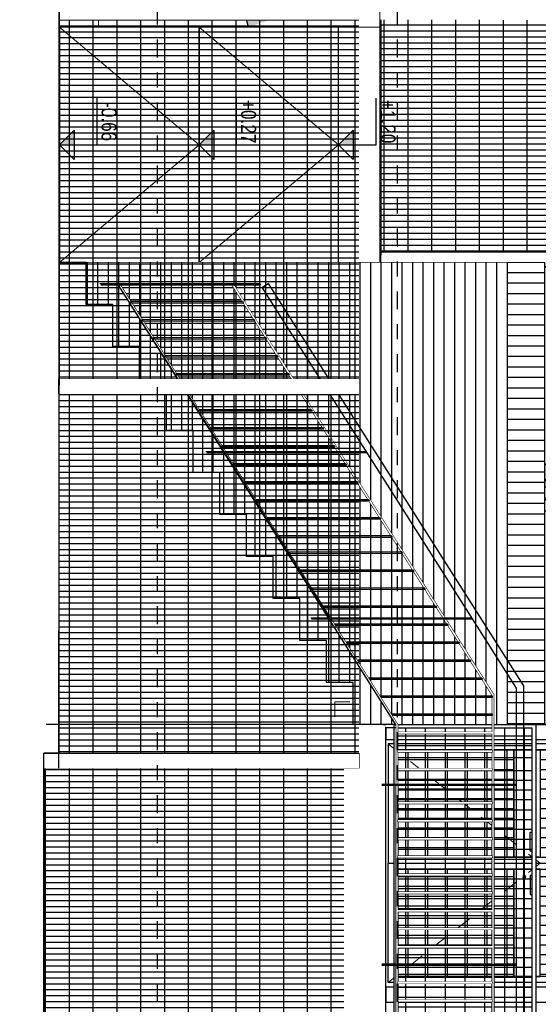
# Model space of a CAD drawing. Header units: millimetres. Extents: x 4617 to 4884, y 1258 to 1784.
# Tile 40 of 168: x 4691.72 to 4695.17, y 1304.91 to 1311.48. Entities that reach past the tile are written whole.
import ezdxf
from ezdxf.enums import TextEntityAlignment as Align

# ---------------------------------------------------------------- set-up
doc = ezdxf.new("R2010")
doc.units = ezdxf.units.MM
doc.header["$LTSCALE"] = 0.4
doc.set_wipeout_variables(frame=1)
doc.linetypes.add('DASHDOT', pattern=[1, 0.5, -0.25, 0, -0.25])
doc.linetypes.add('RAYITAS', pattern=[0.375, 0.25, -0.125])
for name, color, linetype in [('00 AC - ABERTURAS ALUMINIO - HATCH', 254, 'Continuous'), ('00 AC - CUBIERTA', 1, 'Continuous'), ('00 AC - SUELO', 1, 'Continuous'), ('200', 6, 'Continuous'), ('200cotas50', 1, 'Continuous'), ('A HERRERÍA', 4, 'Continuous'), ('A MURO', 1, 'Continuous'), ('A MURO VISTO', 2, 'Continuous'), ('A PROYECCION', 8, 'Continuous'), ('A PROYECCION 2', 2, 'Continuous'), ('A TERRENO', 1, 'Continuous'), ('A VEGETACIÓN', 253, 'Continuous'), ('Hatch Ladrillo Visto', 32, 'Continuous'), ('LÁMINA', 1, 'Continuous'), ('TXT', 3, 'Continuous'), ('TXT COTA', 3, 'Continuous'), ('TXT PLANILLAS', 3, 'Continuous')]:
    doc.layers.add(name, color=color, linetype=linetype)
doc.layers.add('04 gris', color=252, linetype='Continuous', lineweight=13)
doc.layers.add('A_PAVIMENTO EXT_', color=254, linetype='Continuous', lineweight=9)
doc.styles.add('arial', font='arial.ttf')
doc.styles.add('ARIAL NARROW', font='ARIALN.TTF')
doc.styles.add('ROMANS', font='romans', dxfattribs={"height": 2})
pattern_1 = [(3e-14, (0.93, -1.15543), (8e-17, 0.132), [])]
pattern_2 = [(90, (0.42801, -1.155426), (-0.065, 2e-17), [])]
pattern_3 = [(3e-14, (0.93004, -1.33033), (8e-17, 0.132), [])]

# ---------------------------------------------------------------- blocks, each defined once
blk = doc.blocks.new('TIPOS_GRAL2')
at = {"color": 0, "linetype": 'ByBlock', "ltscale": 0.5}
blk.add_lwpolyline([(0, 0.344), (0.119, 0.344), (0.288, 0.175), (0.288, -0.064), (0.119, -0.233), (0, -0.233), (-0.119, -0.233), (-0.288, -0.064), (-0.288, 0.175), (-0.119, 0.344)], close=True, dxfattribs=at)
at = {"color": 0, "style": 'ROMANS', "width": 1.1}
blk.add_text('H', height=0.15, dxfattribs=at).set_placement((-0.088, 0.112))
at = {"color": 0, "linetype": 'ByBlock', "style": 'ROMANS', "width": 1.05}
blk.add_attdef('NRO', text='', height=0.15, dxfattribs=at).set_placement((0, -0.027), align=Align.MIDDLE)
blk = doc.blocks.new('puerta doble 1')
h = blk.add_hatch()
h.set_pattern_fill('_USER', color=256, scale=0.132, angle=90, pattern_type=0)
h.set_pattern_definition(pattern_1)
h.paths.add_polyline_path([(0.786, -0.07), (0.07, -0.07), (0.07, -1.1554), (0.786, -1.1554)])
h = blk.add_hatch()
h.set_pattern_fill('_USER', color=256, scale=0.132, angle=90, pattern_type=0)
h.set_pattern_definition(pattern_1)
h.paths.add_polyline_path([(0.866, -0.07), (1.582, -0.07), (1.582, -1.1554), (0.866, -1.1554)])
at = {"layer": 'A HERRERÍA'}
h = blk.add_hatch(dxfattribs=at)
h.set_pattern_fill('_USER', color=254, scale=0.065, angle=180, pattern_type=0)
h.set_pattern_definition(pattern_2)
h.paths.add_polyline_path([(0.786, -0.07), (0.07, -0.07), (0.07, -1.1554), (0.786, -1.1554)])
h.paths.add_polyline_path([(0.07, -1.3305), (0.786, -1.3305), (0.786, -2.13), (0.07, -2.13)])
h = blk.add_hatch(dxfattribs=at)
h.set_pattern_fill('_USER', color=254, scale=0.065, angle=180, pattern_type=0)
h.set_pattern_definition(pattern_2)
h.paths.add_polyline_path([(0.866, -0.07), (1.582, -0.07), (1.582, -1.1554), (0.866, -1.1554)])
h.paths.add_polyline_path([(1.582, -1.3305), (0.866, -1.3305), (0.866, -2.13), (1.582, -2.13)])
h = blk.add_hatch(dxfattribs=at)
h.set_pattern_fill('_USER', color=254, scale=0.132, angle=90, pattern_type=0)
h.set_pattern_definition(pattern_3)
h.paths.add_polyline_path([(0.07, -1.3305), (0.786, -1.3305), (0.786, -2.13), (0.07, -2.13)])
h = blk.add_hatch(dxfattribs=at)
h.set_pattern_fill('_USER', color=254, scale=0.132, angle=90, pattern_type=0)
h.set_pattern_definition(pattern_3)
h.paths.add_polyline_path([(1.582, -1.3305), (0.866, -1.3305), (0.866, -2.13), (1.582, -2.13)])
at = {"layer": '04 gris', "linetype": 'RAYITAS', "ltscale": 0.3}
for points in [[(0.03, -0.03), (0.826, -1.1553), (0.03, -2.17)], [(1.622, -0.03), (0.826, -1.1553), (1.622, -2.17)]]:
    blk.add_lwpolyline(points, dxfattribs=at)
at = {"layer": 'A HERRERÍA'}
for points in [[(0.826, -0.03), (0.03, -0.03), (0.03, -2.17), (0.826, -2.17)], [(0.826, -0.03), (1.622, -0.03), (1.622, -2.17), (0.826, -2.17)], [(0.786, -0.07), (0.07, -0.07), (0.07, -2.13), (0.786, -2.13)], [(0.786, -0.07), (0.07, -0.07), (0.07, -1.1554), (0.786, -1.1554)], [(0.866, -0.07), (1.582, -0.07), (1.582, -2.13), (0.866, -2.13)], [(0.866, -0.07), (1.582, -0.07), (1.582, -1.1554), (0.866, -1.1554)], [(0.07, -1.3305), (0.786, -1.3305), (0.786, -2.13), (0.07, -2.13)], [(1.582, -1.3305), (0.866, -1.3305), (0.866, -2.13), (1.582, -2.13)]]:
    blk.add_lwpolyline(points, close=True, dxfattribs=at)
at = {"layer": 'A HERRERÍA', "elevation": 0}
for points in [[(0.786, -1.3303), (0.07, -1.3305), (0.07, -1.1555), (0.786, -1.1553)], [(0.866, -1.3303), (1.582, -1.3305), (1.582, -1.1555), (0.866, -1.1553)], [(0.618, -1.2215), (0.618, -1.2013), (0.745, -1.2013), (0.745, -1.2215)], [(1.0341, -1.2215), (1.0341, -1.2013), (0.907, -1.2013), (0.907, -1.2215)]]:
    blk.add_lwpolyline(points, close=True, dxfattribs=at)
at = {"layer": 'A HERRERÍA'}
blk.add_circle((0.7354, -1.2616), 0.00969, dxfattribs=at)
blk = doc.blocks.new('ARB')
at = {"layer": 'LÁMINA', "linetype": 'ByBlock'}
h = blk.add_hatch(color=254, dxfattribs=at)
h.dxf.hatch_style = 1
edge = h.paths.add_edge_path()
edge.add_spline(control_points=[(3290.7791, 1397.8625), (3290.7456, 1397.8094), (3290.6602, 1397.6739), (3290.4452, 1397.5168), (3290.1791, 1397.4643), (3290.0112, 1397.4306), (3289.9366, 1397.4157)], knot_values=[0, 0, 0, 0, 0.157935, 0.402542, 0.642975, 0.835062, 0.835062, 0.835062, 0.835062], degree=3, periodic=0)
edge.add_spline(control_points=[(3289.9366, 1397.4157), (3289.8481, 1397.4166), (3289.7205, 1397.4179), (3289.593, 1397.4135), (3289.5539, 1397.4122)], knot_values=[0, 0, 0, 0, 0.223128, 0.321695, 0.321695, 0.321695, 0.321695], degree=3, periodic=0)
edge.add_spline(control_points=[(3289.5539, 1397.4122), (3289.5802, 1397.4073), (3289.6134, 1397.4012), (3289.6619, 1397.4022), (3289.7034, 1397.4005), (3289.7528, 1397.4075), (3289.8299, 1397.3987), (3289.8872, 1397.3926), (3289.9297, 1397.3881)], knot_values=[0, 0, 0, 0, 0.067214, 0.0846, 0.122271, 0.171618, 0.209401, 0.317243, 0.317243, 0.317243, 0.317243], degree=3, periodic=0)
edge.add_spline(control_points=[(3289.9297, 1397.3881), (3289.9102, 1397.3824), (3289.8543, 1397.3663), (3289.7769, 1397.3405), (3289.7133, 1397.3092), (3289.6728, 1397.3053), (3289.6523, 1397.2881), (3289.6404, 1397.2764), (3289.6332, 1397.2693)], knot_values=[0, 0, 0, 0, 0.05135, 0.146671, 0.205349, 0.229245, 0.245597, 0.271329, 0.271329, 0.271329, 0.271329], degree=3, periodic=0)
edge.add_spline(control_points=[(3289.6332, 1397.2693), (3289.7766, 1397.3209), (3290.0144, 1397.4063), (3290.3996, 1397.4592), (3290.7158, 1397.6102), (3290.8569, 1397.7999), (3290.9154, 1397.8785)], knot_values=[0, 0, 0, 0, 0.382593, 0.634368, 0.980439, 1.225218, 1.225218, 1.225218, 1.225218], degree=3, periodic=0)
edge.add_spline(control_points=[(3290.9154, 1397.8785), (3290.9139, 1397.8804), (3290.9087, 1397.8871), (3290.8853, 1397.881), (3290.8544, 1397.8813), (3290.8105, 1397.8919), (3290.7889, 1397.8717), (3290.7791, 1397.8625)], knot_values=[0, 0, 0, 0, 0.005974, 0.020105, 0.051906, 0.090085, 0.12223, 0.12223, 0.12223, 0.12223], degree=3, periodic=0)
at = {"layer": 'LÁMINA', "color": 254, "linetype": 'ByBlock'}
for points, knots in [([(3292.2113, 1397.999), (3291.9649, 1398.0009), (3291.433, 1397.9962), (3290.7948, 1397.9225), (3290.3567, 1398.1497), (3290.0137, 1398.1047), (3289.905, 1398.3991), (3289.7767, 1398.4732), (3289.707, 1398.5134)], [0.291003, 0.291003, 0.291003, 0.291003, 0.917626, 1.63292, 1.820772, 2.165029, 2.332307, 2.530865, 2.530865, 2.530865, 2.530865]), ([(3290.9154, 1397.8785), (3290.8569, 1397.7999), (3290.7158, 1397.6102), (3290.3996, 1397.4592), (3290.0144, 1397.4063), (3289.7766, 1397.3209), (3289.6332, 1397.2693)], [0, 0, 0, 0, 0.244779, 0.59085, 0.842625, 1.225218, 1.225218, 1.225218, 1.225218]), ([(3290.7791, 1397.8625), (3290.7889, 1397.8717), (3290.8105, 1397.8919), (3290.8544, 1397.8813), (3290.8853, 1397.881), (3290.9087, 1397.8871), (3290.9139, 1397.8804), (3290.9154, 1397.8785)], [0, 0, 0, 0, 0.0321448, 0.0703237, 0.1021256, 0.1162564, 0.1222302, 0.1222302, 0.1222302, 0.1222302]), ([(3292.1333, 1397.8419), (3292.0973, 1397.8449), (3291.6929, 1397.8785), (3291.278, 1397.9121), (3290.9154, 1397.8785)], [0.355192, 0.355192, 0.355192, 0.355192, 0.445998, 1.37274, 1.37274, 1.37274, 1.37274])]:
    blk.add_open_spline(points, degree=3, knots=knots, dxfattribs=at)
blk = doc.blocks.new('Nivel corte')
at = {"color": 0}
for p, q in [((0, 0.2), (0.25, 0.2)), ((0, 0), (0, 0.2)), ((0.0784, 0.0784), (-0.0784, 0.0784)), ((0, 0), (-0.0784, 0.0784)), ((0, 0), (0.0784, 0.0784))]:
    blk.add_line(p, q, dxfattribs=at)
blk.add_solid([(0, 0), (0.0784, 0.0784), (0, 0.0784), (0.0784, 0.0784)], dxfattribs=at)
at = {"color": 0, "style": 'ARIAL NARROW', "flags": 4}
blk.add_attdef('NIVEL', text='', height=0.08, dxfattribs=at).set_placement((0.125, 0.2), align=Align.BOTTOM_CENTER)
blk = doc.blocks.new('AXIS 2')
at = {"layer": 'A HERRERÍA'}
h = blk.add_hatch(dxfattribs=at)
h.set_pattern_fill('GRATE', color=254, scale=0.05, angle=180)
h.set_pattern_definition([(90, (221.17776, 192.91385), (-0.0396875, 2e-17), []), (180, (221.17776, 192.91385), (-1e-16, -0.15875), [])])
h.paths.add_polyline_path([(368.218, 149.751), (368.2182, 148.2675), (368.2182, 149.7207)], flags=16)
h.paths.add_polyline_path([(368.2186, 147.8057), (368.2182, 149.8057), (365.8217, 149.8057), (365.822, 147.8057)])
blk.add_lwpolyline([(365.722, 147.8057), (365.822, 147.8057), (365.822, 149.8057)], dxfattribs=at)
at = {"ltscale": 0.001}
blk.add_wipeout([(368.2186, 149.8057), (368.2186, 147.8057), (368.3186, 147.8057), (368.3186, 149.8057)], dxfattribs=at).dxf.layer = 'A HERRERÍA'
blk = doc.blocks.new('baranda3')
at = {"color": 251}
for points in [[(-439.7309, 4616.6995), (-439.7309, 4617.6432), (-439.7738, 4617.6432), (-439.7738, 4616.7245), (-439.7738, 4616.6995)], [(-439.0379, 4616.6395), (-439.0379, 4616.6995), (-439.0129, 4616.6995), (-439.0129, 4616.6395)]]:
    blk.add_wipeout(points, dxfattribs=at)
for points in [[(-439.7738, 4617.6432), (-443.0108, 4617.6432), (-443.0108, 4617.6182), (-439.7738, 4617.6182)], [(-439.7309, 4616.6995), (-439.7309, 4617.6432), (-439.6988, 4617.6432), (-439.6988, 4616.6995)]]:
    blk.add_wipeout(points, dxfattribs=at)
for points in [[(-443.0108, 4617.6432), (-443.0332, 4617.6432), (-443.0333, 4616.6995), (-443.0108, 4616.6995)], [(-439.6988, 4616.6995), (-439.6988, 4617.6432), (-439.6738, 4617.6432), (-439.6739, 4616.6995)]]:
    blk.add_wipeout(points, dxfattribs=at)
for points in [[(-440.6897, 4617.6432), (-440.6897, 4617.6182), (-443.0332, 4617.6182), (-443.0332, 4617.6432)], [(-439.6989, 4616.6995), (-439.6989, 4617.585), (-439.6738, 4617.585), (-439.6738, 4616.6995)], [(-443.0108, 4616.7245), (-443.0108, 4616.6995), (-439.7738, 4616.6995), (-439.7738, 4616.7245)]]:
    blk.add_wipeout(points, dxfattribs=at)
at = {"layer": 'A HERRERÍA', "color": 254}
for p, q in [((-440.6238, 4616.7242), (-440.6238, 4617.6182)), ((-440.5588, 4616.7242), (-440.5588, 4617.6182)), ((-440.4938, 4616.7242), (-440.4938, 4617.6182)), ((-440.4263, 4616.7245), (-440.4263, 4617.6185)), ((-440.3613, 4616.7245), (-440.3613, 4617.6185)), ((-440.3613, 4616.7245), (-440.3613, 4617.6185)), ((-440.3613, 4616.7245), (-440.3613, 4617.6185)), ((-440.2963, 4616.7245), (-440.2963, 4617.6185)), ((-440.2313, 4616.7245), (-440.2313, 4617.6185)), ((-440.1663, 4616.7245), (-440.1663, 4617.6185)), ((-440.1013, 4616.7245), (-440.1013, 4617.6185)), ((-440.0363, 4616.7245), (-440.0363, 4617.6185)), ((-440.0363, 4616.7245), (-440.0363, 4617.6185)), ((-439.9713, 4616.7245), (-439.9713, 4617.6185)), ((-439.9063, 4616.7245), (-439.9063, 4617.6185)), ((-439.8413, 4616.7245), (-439.8413, 4617.6185))]:
    blk.add_line(p, q, dxfattribs=at)
at = {"layer": 'A HERRERÍA'}
blk.add_line((-439.7309, 4617.6432), (-439.7309, 4616.6995), dxfattribs=at)
at = {"color": 251}
for points in [[(-439.0129, 4617.6432), (-439.6738, 4617.6432), (-439.6738, 4617.6179), (-439.0379, 4617.6185), (-439.0379, 4617.6059), (-439.0129, 4617.6059)], [(-443.0333, 4616.6995), (-443.0332, 4616.6395), (-443.0108, 4616.6395), (-443.0108, 4616.6995)], [(-439.6738, 4616.7245), (-439.0518, 4616.7245), (-439.0378, 4616.7245), (-439.0378, 4616.6995), (-439.6738, 4616.6995)]]:
    blk.add_wipeout(points, dxfattribs=at)
at = {"layer": 'A PROYECCION 2'}
h = blk.add_hatch(color=8, dxfattribs=at)
h.dxf.hatch_style = 1
h.paths.add_polyline_path([(-439.6653, 4617.6059), (-439.6653, 4617.585), (-439.4752, 4617.585), (-439.4752, 4617.6059)])
at = {"layer": 'A HERRERÍA', "color": 254}
for p, q in [((-439.6738, 4616.7245), (-439.6738, 4617.6185)), ((-439.6088, 4616.7245), (-439.6088, 4617.6185)), ((-439.5438, 4616.7245), (-439.5438, 4617.6185)), ((-439.4788, 4616.7245), (-439.4788, 4617.6185)), ((-439.4138, 4616.7245), (-439.4138, 4617.6185)), ((-439.4138, 4616.7245), (-439.4138, 4617.6185)), ((-439.3488, 4616.7245), (-439.3488, 4617.6185)), ((-439.2838, 4616.7245), (-439.2838, 4617.6185)), ((-439.2188, 4616.7245), (-439.2188, 4617.6185)), ((-439.1538, 4616.7245), (-439.1538, 4617.6185)), ((-439.1029, 4616.7245), (-439.1029, 4617.6185)), ((-439.1029, 4616.7245), (-439.1029, 4617.6185))]:
    blk.add_line(p, q, dxfattribs=at)
at = {"layer": 'A HERRERÍA'}
blk.add_lwpolyline([(-439.6738, 4617.6182), (-439.6989, 4617.6182)], dxfattribs=at)
at = {"layer": 'TXT COTA', "color": 2}
blk.add_lwpolyline([(-439.6653, 4617.6059), (-439.6653, 4617.585), (-439.4752, 4617.585), (-439.4752, 4617.6059)], close=True, dxfattribs=at)
at = {"color": 251}
for points in [[(-439.0129, 4617.6432), (-438.9809, 4617.6432), (-438.9809, 4616.6995), (-439.0129, 4616.6995)], [(-443.0333, 4616.6994), (-443.0333, 4616.7244), (-440.6897, 4616.7245), (-440.6897, 4616.6995)]]:
    blk.add_wipeout(points, dxfattribs=at)
at = {"layer": 'A HERRERÍA'}
h = blk.add_hatch(dxfattribs=at)
h.set_pattern_fill('_USER', color=254, scale=0.132, angle=360, pattern_type=0)
h.set_pattern_definition([(5e-14, (-413.97287, 4734.15413), (2e-16, 0.132), [])])
h.paths.add_polyline_path([(-439.7738, 4617.5745), (-439.7738, 4616.7241), (-443.0108, 4616.7462), (-443.0108, 4617.5964)])
h = blk.add_hatch(dxfattribs=at)
h.set_pattern_fill('_USER', color=254, scale=0.132, angle=360, pattern_type=0)
h.set_pattern_definition([(5e-14, (-414.72532, 4734.15413), (2e-16, 0.132), [])])
h.paths.add_polyline_path([(-439.6738, 4617.5746), (-439.6738, 4616.7246), (-439.0379, 4616.7241), (-439.0379, 4617.5743)])
at = {"layer": 'A HERRERÍA', "color": 254}
for p, q in [((-442.9568, 4616.7245), (-442.9568, 4617.6185)), ((-442.9568, 4616.7245), (-442.9568, 4617.6185)), ((-442.892, 4616.7242), (-442.892, 4617.6182)), ((-442.8918, 4616.7245), (-442.8918, 4617.6185)), ((-442.8119, 4616.7242), (-442.8119, 4617.6182)), ((-442.7266, 4616.7242), (-442.7266, 4617.6182)), ((-442.6616, 4616.7242), (-442.6616, 4617.6182)), ((-442.5966, 4616.7242), (-442.5966, 4617.6182)), ((-442.5316, 4616.7242), (-442.5316, 4617.6182)), ((-442.4641, 4616.7242), (-442.4641, 4617.6182)), ((-442.3991, 4616.7242), (-442.3991, 4617.6182)), ((-442.3341, 4616.7242), (-442.3341, 4617.6182)), ((-442.2691, 4616.7242), (-442.2691, 4617.6182)), ((-442.2016, 4616.7242), (-442.2016, 4617.6182)), ((-442.134, 4616.7242), (-442.134, 4617.6182)), ((-442.069, 4616.7242), (-442.069, 4617.6182)), ((-442.004, 4616.7242), (-442.004, 4617.6182)), ((-441.939, 4616.7242), (-441.939, 4617.6182)), ((-441.8715, 4616.7242), (-441.8715, 4617.6182)), ((-441.8065, 4616.7242), (-441.8065, 4617.6182)), ((-441.7415, 4616.7242), (-441.7415, 4617.6182)), ((-441.6765, 4616.7242), (-441.6765, 4617.6182)), ((-441.609, 4616.7242), (-441.609, 4617.6182)), ((-441.544, 4616.7242), (-441.544, 4617.6182)), ((-441.479, 4616.7242), (-441.479, 4617.6182)), ((-441.414, 4616.7242), (-441.414, 4617.6182)), ((-441.3464, 4616.7245), (-441.3464, 4617.6185)), ((-441.2814, 4616.7242), (-441.2814, 4617.6182)), ((-441.2139, 4616.7242), (-441.2139, 4617.6182)), ((-441.1489, 4616.7242), (-441.1489, 4617.6182)), ((-441.0839, 4616.7242), (-441.0839, 4617.6182)), ((-441.0189, 4616.7242), (-441.0189, 4617.6182)), ((-440.9514, 4616.7242), (-440.9514, 4617.6182)), ((-440.8864, 4616.7242), (-440.8864, 4617.6182)), ((-440.8214, 4616.7242), (-440.8214, 4617.6182)), ((-440.7564, 4616.7242), (-440.7564, 4617.6182)), ((-440.6888, 4616.7242), (-440.6888, 4617.6182))]:
    blk.add_line(p, q, dxfattribs=at)
at = {"layer": 'A HERRERÍA'}
for p, q in [((-439.0129, 4617.6432), (-439.0129, 4616.6395)), ((-443.0332, 4616.6995), (-443.0332, 4616.6395)), ((-443.0108, 4616.7245), (-443.0108, 4616.6395)), ((-439.0379, 4616.6995), (-439.0379, 4616.6395))]:
    blk.add_line(p, q, dxfattribs=at)
for points in [[(-439.6988, 4617.6432), (-439.6988, 4616.6995), (-443.0332, 4616.6995), (-443.0332, 4617.6432)], [(-443.0108, 4617.6182), (-439.7738, 4617.6182), (-439.7738, 4616.7245), (-443.0108, 4616.7245)], [(-439.6738, 4616.7247), (-439.6738, 4617.6182), (-439.0379, 4617.6179), (-439.0379, 4616.7245)]]:
    blk.add_lwpolyline(points, close=True, dxfattribs=at)
at = {"layer": 'A HERRERÍA', "color": 254, "ltscale": 0.5}
blk.add_lwpolyline([(-439.0129, 4617.6432), (-439.6989, 4617.1497), (-439.0129, 4616.6995)], dxfattribs=at)
at = {"layer": 'A HERRERÍA'}
blk.add_lwpolyline([(-438.9809, 4616.6995), (-438.9809, 4617.6432), (-439.6988, 4617.6432), (-439.6988, 4616.6995), (-438.9809, 4616.6995)], dxfattribs=at)
at = {"color": 251}
blk.add_wipeout([(-439.6988, 4616.6395), (-439.6988, 4616.6995), (-439.6738, 4616.6995), (-439.6738, 4616.6395)], dxfattribs=at)
at = {"layer": 'A HERRERÍA'}
blk.add_line((-439.6988, 4616.6995), (-439.6988, 4616.6395), dxfattribs=at)
blk.add_lwpolyline([(-439.6988, 4616.6395), (-439.6738, 4616.6395), (-439.6738, 4616.6995)], dxfattribs=at)
blk = doc.blocks.new('Baranda larga')
at = {"color": 2}
for points in [[(-0.795, -0.3382), (-0.795, 0.2573), (0.9373, 2.99), (0.9494, 2.99), (-0.785, 0.2542), (-0.785, -0.3382)], [(-0.155, -0.3382), (-0.155, 0.0569), (1.695, 2.99), (1.7071, 2.99), (-0.145, 0.0538), (-0.145, -0.3382)], [(-0.795, -2.7382), (-0.785, -2.7382), (-0.785, -1.5482), (-0.795, -1.5482)], [(-0.155, -2.7382), (-0.145, -2.7382), (-0.145, -1.5482), (-0.155, -1.5482)]]:
    blk.add_lwpolyline(points, close=True, dxfattribs=at)
at = {"layer": 'A PROYECCION'}
for points in [[(-0.785, -0.003), (-0.155, -0.003), (-0.155, 0.009), (-0.785, 0.009)], [(-0.785, -1.1892), (-0.155, -1.1892), (-0.155, -1.1772), (-0.785, -1.1772)], [(-0.785, -1.3092), (-0.155, -1.3092), (-0.155, -1.2972), (-0.785, -1.2972)], [(-0.785, -1.4292), (-0.155, -1.4292), (-0.155, -1.4172), (-0.785, -1.4172)]]:
    blk.add_lwpolyline(points, close=True, dxfattribs=at)
at = {"color": 2}
for points in [[(-0.795, -0.3382), (-0.795, 0.2573), (0.9373, 2.99), (0.9494, 2.99), (-0.785, 0.2542), (-0.785, -0.3382)], [(-0.795, -2.7382), (-0.785, -2.7382), (-0.785, -1.5482), (-0.795, -1.5482)], [(-0.155, -2.7382), (-0.145, -2.7382), (-0.145, -1.5482), (-0.155, -1.5482)]]:
    blk.add_wipeout(points, dxfattribs=at)
blk.add_lwpolyline([(-0.795, -1.5382), (-0.785, -1.5382), (-0.785, -0.3482), (-0.795, -0.3482)], close=True, dxfattribs=at)
at = {"color": 6}
blk.add_lwpolyline([(-0.0478, -1.5382), (-0.945, -1.5382), (-0.945, -1.5482), (-0.0478, -1.5482)], dxfattribs=at)
at = {"layer": 'A PROYECCION'}
for points in [[(-0.785, -1.6692), (-0.155, -1.6692), (-0.155, -1.6572), (-0.785, -1.6572)], [(-0.785, -1.7892), (-0.155, -1.7892), (-0.155, -1.7772), (-0.785, -1.7772)]]:
    blk.add_lwpolyline(points, close=True, dxfattribs=at)
blk.add_wipeout([(-0.785, -0.003), (-0.155, -0.003), (-0.155, 0.009), (-0.785, 0.009)]).dxf.layer = 'A PROYECCION'
at = {"color": 2}
blk.add_wipeout([(-0.155, -0.3382), (-0.155, 0.0569), (1.695, 2.99), (1.7071, 2.99), (-0.145, 0.0538), (-0.145, -0.3382)], dxfattribs=at)
blk.add_lwpolyline([(-0.995, -3.9925), (-0.995, 0.317), (0.7065, 3), (0.7492, 2.9729), (-0.945, 0.3015), (-0.945, -3.9925)], dxfattribs=at)
at = {"color": 6}
for points in [[(1.8316, 3), (0.7669, 3), (0.76, 2.99), (1.8253, 2.99)], [(1.1255, 1.8806), (0.0599, 1.8806), (0.053, 1.8706), (1.1192, 1.8706)], [(0.4258, 0.7712), (-0.6435, 0.7712), (-0.6504, 0.7612), (0.4195, 0.7612)]]:
    blk.add_lwpolyline(points, dxfattribs=at)
at = {"color": 2}
blk.add_lwpolyline([(-0.155, -1.5382), (-0.145, -1.5382), (-0.145, -0.3482), (-0.155, -0.3482)], close=True, dxfattribs=at)
at = {"layer": '00 AC - SUELO'}
blk.add_lwpolyline([(-0.145, 0.0538), (1.7071, 2.99)], dxfattribs=at)
at = {"layer": '04 gris'}
blk.add_lwpolyline([(0.2942, 0.7612), (1.7071, 2.99)], dxfattribs=at)
at = {"layer": 'A PROYECCION'}
for points in [[(0.8736, 2.87), (1.6196, 2.87), (1.6279, 2.882), (0.8814, 2.8823)], [(0.7974, 2.7497), (1.5434, 2.7497), (1.5516, 2.7617), (0.8051, 2.762)], [(0.7213, 2.6297), (1.4673, 2.6297), (1.4755, 2.6417), (0.729, 2.642)], [(0.645, 2.5094), (1.391, 2.5094), (1.3992, 2.5214), (0.6528, 2.5217)], [(0.5687, 2.3892), (1.3147, 2.3892), (1.3229, 2.4012), (0.5765, 2.4014)], [(0.4926, 2.2692), (1.2386, 2.2692), (1.2468, 2.2812), (0.5004, 2.2814)], [(0.4163, 2.1489), (1.1623, 2.1489), (1.1705, 2.1609), (0.4241, 2.1612)], [(0.34, 2.0286), (1.086, 2.0286), (1.0943, 2.0406), (0.3478, 2.0409)], [(0.2639, 1.9086), (1.0099, 1.9086), (1.0182, 1.9206), (0.2717, 1.9209)], [(0.1877, 1.7883), (0.9337, 1.7883), (0.9419, 1.8003), (0.1954, 1.8006)], [(0.1114, 1.6681), (0.8574, 1.6681), (0.8656, 1.6801), (0.1192, 1.6803)], [(0.0353, 1.5481), (0.7813, 1.5481), (0.7895, 1.5601), (0.0431, 1.5603)], [(-0.041, 1.4278), (0.705, 1.4278), (0.7132, 1.4398), (-0.0332, 1.4401)], [(-0.1173, 1.3075), (0.6287, 1.3075), (0.637, 1.3195), (-0.1095, 1.3198)], [(-0.186, 1.2), (0.56, 1.2), (0.5683, 1.212), (-0.1782, 1.2123)], [(-0.2622, 1.0797), (0.4837, 1.0797), (0.492, 1.0917), (-0.2545, 1.092)], [(-0.3384, 0.9597), (0.4076, 0.9597), (0.4159, 0.9717), (-0.3306, 0.972)], [(-0.4146, 0.8394), (0.3314, 0.8394), (0.3396, 0.8514), (-0.4068, 0.8517)], [(-0.4905, 0.7192), (0.2555, 0.7192), (0.2638, 0.7312), (-0.4827, 0.7314)], [(-0.5666, 0.5992), (0.1794, 0.5992), (0.1876, 0.6112), (-0.5588, 0.6114)], [(-0.6428, 0.4789), (0.1031, 0.4789), (0.1114, 0.4909), (-0.6351, 0.4912)], [(-0.7191, 0.3586), (0.0269, 0.3586), (0.0351, 0.3706), (-0.7113, 0.3709)], [(-0.785, 0.2386), (-0.0497, 0.2386), (-0.0415, 0.2506), (-0.785, 0.2509)], [(-0.785, 0.1183), (-0.126, 0.1183), (-0.1177, 0.1303), (-0.785, 0.1303)], [(-0.785, -0.1244), (-0.155, -0.1244), (-0.155, -0.1124), (-0.785, -0.1124)], [(-0.785, -0.2458), (-0.155, -0.2458), (-0.155, -0.2338), (-0.785, -0.2338)]]:
    blk.add_lwpolyline(points, close=True, dxfattribs=at)
at = {"color": 2}
blk.add_wipeout([(-0.795, -1.5382), (-0.785, -1.5382), (-0.785, -0.3482), (-0.795, -0.3482)], dxfattribs=at)
for points in [[(-0.785, -0.1244), (-0.155, -0.1244), (-0.155, -0.1124), (-0.785, -0.1124)], [(-0.785, -0.2458), (-0.155, -0.2458), (-0.155, -0.2338), (-0.785, -0.2338)], [(-0.785, -1.6692), (-0.155, -1.6692), (-0.155, -1.6572), (-0.785, -1.6572)], [(-0.785, -1.7892), (-0.155, -1.7892), (-0.155, -1.7772), (-0.785, -1.7772)]]:
    blk.add_wipeout(points).dxf.layer = 'A PROYECCION'
for points in [[(-0.785, -1.1892), (-0.155, -1.1892), (-0.155, -1.1772), (-0.785, -1.1772)], [(-0.785, -1.3092), (-0.155, -1.3092), (-0.155, -1.2972), (-0.785, -1.2972)], [(-0.785, -1.4292), (-0.155, -1.4292), (-0.155, -1.4172), (-0.785, -1.4172)]]:
    blk.add_wipeout(points).dxf.layer = 'A PROYECCION'
blk.add_wipeout([(-0.155, -1.5382), (-0.145, -1.5382), (-0.145, -0.3482), (-0.155, -0.3482)], dxfattribs=at)
at = {"color": 6}
blk.add_lwpolyline([(-0.0478, -0.3382), (-0.945, -0.3382), (-0.945, -0.3482), (-0.0478, -0.3482)], dxfattribs=at)
at = {"layer": 'A PROYECCION'}
for points in [[(-0.785, -0.4692), (-0.155, -0.4692), (-0.155, -0.4572), (-0.785, -0.4572)], [(-0.785, -0.5892), (-0.155, -0.5892), (-0.155, -0.5772), (-0.785, -0.5772)], [(-0.785, -0.7092), (-0.155, -0.7092), (-0.155, -0.6972), (-0.785, -0.6972)], [(-0.785, -0.8292), (-0.155, -0.8292), (-0.155, -0.8172), (-0.785, -0.8172)], [(-0.785, -0.9492), (-0.155, -0.9492), (-0.155, -0.9372), (-0.785, -0.9372)], [(-0.785, -1.0692), (-0.155, -1.0692), (-0.155, -1.0572), (-0.785, -1.0572)]]:
    blk.add_lwpolyline(points, close=True, dxfattribs=at)
for points in [[(-0.785, -0.4692), (-0.155, -0.4692), (-0.155, -0.4572), (-0.785, -0.4572)], [(-0.785, -0.5892), (-0.155, -0.5892), (-0.155, -0.5772), (-0.785, -0.5772)], [(-0.785, -0.7092), (-0.155, -0.7092), (-0.155, -0.6972), (-0.785, -0.6972)], [(-0.785, -0.8292), (-0.155, -0.8292), (-0.155, -0.8172), (-0.785, -0.8172)], [(-0.785, -0.9492), (-0.155, -0.9492), (-0.155, -0.9372), (-0.785, -0.9372)], [(-0.785, -1.0692), (-0.155, -1.0692), (-0.155, -1.0572), (-0.785, -1.0572)]]:
    blk.add_wipeout(points).dxf.layer = 'A PROYECCION'
blk = doc.blocks.new('A$C4B2F62BB')
at = {"layer": 'A HERRERÍA'}
for p, q in [((0.24, 3.07), (0, 3.15)), ((0.36, 3.07), (0.6, 3.15))]:
    blk.add_line(p, q, dxfattribs=at)
for points in [[(0, 3.25), (0.6, 3.25), (0.6, 3.15), (0, 3.15)], [(0.24, 2.95), (0.36, 2.95), (0.36, 3.07), (0.24, 3.07)], [(0.24, 0.01), (0.36, 0.01), (0.36, 1.01), (0.24, 1.01)], [(0.175, 0), (0.425, 0), (0.425, 0.01), (0.175, 0.01)]]:
    blk.add_lwpolyline(points, close=True, dxfattribs=at)
blk.add_lwpolyline([(0.26, 1.01), (0.26, 3.01), (0.34, 3.01), (0.34, 1.01)], dxfattribs=at)
blk.add_arc((0.3, 2.375), 0.925, 71.07536, 108.92464, dxfattribs=at)

msp = doc.modelspace()

# ---------------------------------------------------------------- hatches: boundary and pattern name
at = {"layer": 'A HERRERÍA'}
h = msp.add_hatch(dxfattribs=at)
h.set_pattern_fill('GRATE', color=254, scale=0.05, angle=90)
h.set_pattern_definition([(360, (4739.232092, 1458.721605), (8e-17, 0.0396875), []), (90, (4739.2321, 1458.7216), (-0.15875, 3e-16), [])])
h.paths.add_polyline_path([(4696.1239, 1311.4734), (4694.1239, 1311.4735), (4695.0814, 1311.4735)], flags=17)
h.paths.add_polyline_path([(4694.1239, 1311.474), (4696.1239, 1311.4735), (4696.1239, 1309.9272), (4694.1239, 1309.9275)])
at = {"layer": 'A_PAVIMENTO EXT_'}
h = msp.add_hatch(dxfattribs=at)
h.set_pattern_fill('AR-CONC', color=256, scale=0.0025, angle=-90)
h.set_pattern_definition([(230, (82.51372, 863.74182), (-0.455461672, 0.039847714), [0.047625, -0.523875]), (175, (82.5137, 863.7418), (0.088108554, -0.477642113), [0.0381, -0.41910146]), (280.451445, (82.47577, 863.74514), (-0.367353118, -0.43779438), [0.04047502, -0.44522561]), (226.1842, (82.5137, 863.6148), (-0.6776976, 0.10510582), [0.0714375, -0.7858125]), (276.635558, (82.45725, 863.6236), (-0.593510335, -0.61856531), [0.06071256, -0.66783902]), (171.184151, (82.5137, 863.6148), (-0.59351034, -0.61856531), [0.05714992, -0.62864933]), (201, (82.45022, 863.64657), (-0.379035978, 0.255662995), [0.047625, -0.523875]), (146, (82.4502, 863.64657), (-0.15450507, -0.460469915), [0.0381, -0.4191]), (251.451445, (82.41863, 863.66788), (-0.53354105, -0.204806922), [0.04047502, -0.445224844]), (217.5, (82.51372, 863.74182), (-0.007721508, -0.211387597), [0, -0.41402, 0, -0.42545, 0, -0.4206875]), (187.5, (82.51372, 863.74182), (-0.167049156, -0.250451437), [0, -0.24257, 0, -0.404495, 0, -0.1603375]), (147.5, (82.65533, 863.74182), (-0.338976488, 0.01432186), [0, -0.15875, 0, -0.4953, 0, -0.657225]), (137.5, (82.71883, 863.74182), (-0.370322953, -0.063566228), [0, -0.206375, 0, -0.32893, 0, -0.466725])])
edge = h.paths.add_edge_path()
edge.add_spline(control_points=[(4691.1419, 1318.6346), (4691.1733, 1317.6006), (4691.2149, 1316.2314), (4690.3571, 1314.4623), (4690.9726, 1312.8727), (4691.7939, 1312.0006), (4692.241, 1311.5259)], knot_values=[0, 0, 0, 0, 3.049303, 4.038126, 5.69183, 7.667417, 7.667417, 7.667417, 7.667417], degree=3, periodic=0)
edge.add_line((4692.241, 1311.5259), (4692.241, 1311.6257))
edge.add_line((4692.241, 1311.6257), (4693.8237, 1311.6257))
edge.add_spline(control_points=[(4693.2419, 1311.4257), (4693.0857, 1311.9826), (4694.0806, 1312.8541), (4693.7839, 1314.3131), (4693.8509, 1315.4479), (4693.8505, 1316.9065), (4693.7719, 1317.9257), (4693.8439, 1318.6346)], knot_values=[0, 0, 0, 0, 1.743292, 2.941354, 4.279346, 5.170047, 7.316087, 7.316087, 7.316087, 7.316087], degree=3, periodic=0)
edge.add_line((4693.8439, 1318.6346), (4693.8439, 1321.4393))
edge.add_line((4693.8439, 1321.4393), (4691.1419, 1321.4393))
edge.add_line((4691.1419, 1321.4393), (4691.1419, 1318.6346))

# ---------------------------------------------------------------- linework, layer by layer
at = {"layer": '04 gris', "elevation": 0.0577}
msp.add_lwpolyline([(4694.117, 1311.6257), (4694.117, 1311.4261), (4692.241, 1311.4261), (4692.241, 1311.6257)], close=True, dxfattribs=at)
at = {"layer": '04 gris'}
for points in [[(4691.9819, 1309.8554), (4692.9119, 1310.6407), (4691.9819, 1311.4261)], [(4692.9119, 1311.4261), (4693.8419, 1310.6407), (4692.9119, 1309.8554)]]:
    msp.add_lwpolyline(points, dxfattribs=at)
at = {"layer": '04 gris', "linetype": 'RAYITAS', "ltscale": 0.3}
msp.add_lwpolyline([(4694.0698, 1306.9253), (4694.0906, 1307.1106), (4694.066, 1307.3303), (4694.0758, 1307.3525), (4694.0623, 1307.3859), (4694.0795, 1307.687), (4694.0516, 1308.126), (4694.0579, 1308.4429), (4694.0263, 1308.7041), (4694.0547, 1308.7957), (4694.0074, 1308.9094), (4694.0484, 1309.4526), (4694.0137, 1309.643), (4694.034, 1309.7054)], dxfattribs=at)
at = {"layer": 'A HERRERÍA'}
for points in [[(4696.1239, 1309.9274), (4696.1239, 1309.8274), (4694.1239, 1309.8274), (4694.1239, 1309.9274)], [(4693.9777, 1306.5827), (4693.9777, 1306.4827), (4691.8777, 1306.4827), (4691.8777, 1306.5827)], [(4696.3419, 1304.923), (4696.3419, 1305.023), (4694.1569, 1305.023), (4694.1569, 1304.923)]]:
    msp.add_lwpolyline(points, close=True, dxfattribs=at)
at = {"layer": 'A MURO'}
for points in [[(4692.9119, 1309.8554), (4692.9119, 1311.4261), (4691.9819, 1311.4261), (4691.9819, 1309.8554)], [(4693.8419, 1309.8554), (4693.8419, 1311.4261), (4692.9119, 1311.4261), (4692.9119, 1309.8554)]]:
    msp.add_lwpolyline(points, close=True, dxfattribs=at)
msp.add_spline([(4693.2419, 1311.4257), (4692.7877, 1313.0618), (4692.5624, 1314.2598), (4692.7405, 1315.5978), (4693.1419, 1318.6346)], degree=3, dxfattribs=at)
at = {"layer": 'A MURO VISTO'}
msp.add_lwpolyline([(4694.1239, 1311.4757), (4694.1239, 1309.9054)], dxfattribs=at)
at = {"layer": 'A TERRENO', "color": 2, "elevation": 0.0377}
msp.add_lwpolyline([(4694.8786, 1306.7251), (4694.8786, 1306.7252)], dxfattribs=at)

# ---------------------------------------------------------------- block references
at = {"xscale": -1, "rotation": 269.9999999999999}
msp.add_blockref('puerta doble 1', (4696.3419, 1305.023), dxfattribs=at)
at = {"layer": '200cotas50'}
ref = msp.add_blockref('Nivel corte', (4692.9119, 1310.6407), dxfattribs=dict(at, xscale=-1.25, yscale=1.25, zscale=1.25, rotation=269.9999999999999))
ref.add_attrib('NIVEL', '+0.27', dxfattribs={"layer": '0', "color": 0, "height": 0.1, "rotation": 270, "style": 'ARIAL NARROW', "flags": 4}).set_placement((4693.1619, 1310.7958), align=Align.BOTTOM_CENTER)
ref = msp.add_blockref('Nivel corte', (4693.8419, 1310.6407), dxfattribs=dict(at, xscale=-1.25, yscale=1.25, zscale=1.25, rotation=269.9999999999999))
ref.add_attrib('NIVEL', '+1.20', dxfattribs={"layer": '0', "color": 0, "height": 0.1, "rotation": 270, "style": 'ARIAL NARROW', "flags": 4}).set_placement((4694.0919, 1310.7958), align=Align.BOTTOM_CENTER)
ref = msp.add_blockref('Nivel corte', (4691.9819, 1310.6407), dxfattribs=dict(at, xscale=-1.25, yscale=1.25, zscale=1.25, rotation=269.9999999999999))
ref.add_attrib('NIVEL', '-0.66', dxfattribs={"layer": '0', "color": 0, "height": 0.1, "rotation": 270, "style": 'ARIAL NARROW', "flags": 4}).set_placement((4692.2319, 1310.7958), align=Align.BOTTOM_CENTER)

# ---------------------------------------------------------------- next in the draw order: wipeouts: each hides what was drawn before it
msp.add_wipeout([(4696.4819, 1306.775), (4696.4819, 1309.8257), (4694.1419, 1309.8257), (4694.1419, 1306.775)]).dxf.layer = 'A MURO VISTO'

# ---------------------------------------------------------------- next in the draw order: hatches: boundary and pattern name
at = {"layer": '04 gris'}
h = msp.add_hatch(dxfattribs=at)
h.set_pattern_fill('_USER', color=256, scale=0.06, pattern_type=0)
h.set_pattern_definition([(270, (4696.3419, 1392.93632), (0.06, -8e-17), [])])
h.paths.add_polyline_path([(4696.3419, 1309.8257), (4696.3419, 1306.775), (4694.1419, 1306.775), (4694.1419, 1309.8257)])
h.paths.add_polyline_path([(4694.3628, 1308.4774), (4694.9598, 1308.4774), (4694.9598, 1309.3774), (4694.3628, 1309.3774)], flags=16)
h.paths.add_polyline_path([(4694.9598, 1308.4774), (4694.9598, 1309.3774), (4695.0823, 1309.3774), (4695.0823, 1308.4774)], flags=16)
at = {"layer": 'Hatch Ladrillo Visto'}
h = msp.add_hatch(dxfattribs=at)
h.set_pattern_fill('_USER', color=256, scale=0.06, angle=90, pattern_type=0)
h.set_pattern_definition([(360, (95.531744, 863.74182), (8e-17, 0.06), [])])
h.paths.add_polyline_path([(4694.9598, 1308.4774), (4694.9598, 1309.3774), (4695.0823, 1309.3774), (4695.0823, 1308.4774)])

# ---------------------------------------------------------------- next in the draw order: linework, layer by layer
at = {"layer": '04 gris'}
msp.add_line((4694.1169, 1306.9253), (4694.1169, 1311.4261, 0.0577), dxfattribs=at)
for points in [[(4693.939, 1306.7754), (4693.939, 1307.0554), (4693.7611, 1307.0554), (4693.7611, 1307.3354), (4693.5832, 1307.3354), (4693.5832, 1307.6154), (4693.4052, 1307.6154), (4693.4052, 1307.8954), (4693.2273, 1307.8954), (4693.2273, 1308.1754), (4693.0494, 1308.1754), (4693.0494, 1308.4554), (4692.8715, 1308.4554), (4692.8715, 1308.7354), (4692.6936, 1308.7354), (4692.6936, 1309.0154), (4692.5157, 1309.0154), (4692.5157, 1309.2954), (4692.3377, 1309.2954), (4692.3377, 1309.5754), (4692.1598, 1309.5754), (4692.1598, 1309.8554), (4694.9669, 1309.8554), (4694.9669, 1306.7754)], [(4696.3419, 1309.8257), (4696.3419, 1306.775), (4694.1419, 1306.775), (4694.1419, 1309.8257)]]:
    msp.add_lwpolyline(points, close=True, dxfattribs=at)
at = {"layer": '04 gris', "linetype": 'RAYITAS', "ltscale": 0.3}
for points in [[(4692.9177, 1309.7054), (4692.9177, 1309.8554), (4694.1169, 1309.8554), (4694.1169, 1309.7054)], [(4694.1169, 1306.7754), (4694.1169, 1306.9253), (4693.8169, 1306.9253), (4693.8169, 1306.7754)]]:
    msp.add_lwpolyline(points, close=True, dxfattribs=at)
for points in [[(4694.9598, 1309.3774), (4694.6613, 1308.9274), (4694.3628, 1309.3774)], [(4694.9598, 1308.4774), (4694.6613, 1308.9274), (4694.3628, 1308.4774)]]:
    msp.add_lwpolyline(points, dxfattribs=at)
at = {"layer": 'A HERRERÍA'}
for points in [[(4694.9598, 1309.3774), (4694.9598, 1308.9274), (4694.3628, 1308.9274), (4694.3628, 1309.3774)], [(4694.9598, 1308.4774), (4694.9598, 1308.9274), (4694.3628, 1308.9274), (4694.3628, 1308.4774)], [(4696.3419, 1306.675), (4696.3419, 1306.775), (4694.1569, 1306.775), (4694.1569, 1306.675)]]:
    msp.add_lwpolyline(points, close=True, dxfattribs=at)
at = {"layer": 'A MURO VISTO'}
for points in [[(4696.4819, 1306.775), (4696.4819, 1309.8257), (4694.1419, 1309.8257), (4694.1419, 1306.775)], [(4694.3628, 1308.4774), (4694.3628, 1309.3774), (4694.9598, 1309.3774), (4694.9598, 1308.4774)]]:
    msp.add_lwpolyline(points, close=True, dxfattribs=at)
at = {"layer": 'Hatch Ladrillo Visto'}
for points in [[(4694.3628, 1308.4774), (4694.9598, 1308.4774), (4694.9598, 1309.3774), (4694.3628, 1309.3774)], [(4694.9598, 1308.4774), (4694.9598, 1309.3774), (4695.0823, 1309.3774), (4695.0823, 1308.4774)]]:
    msp.add_lwpolyline(points, close=True, dxfattribs=at)

# ---------------------------------------------------------------- next in the draw order: block references
at = {"layer": '00 AC - ABERTURAS ALUMINIO - HATCH', "color": 251, "rotation": 269.9999999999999}
msp.add_blockref('A$C4B2F62BB', (4694.1329, 1308.5367), dxfattribs=at)
at = {"layer": 'A VEGETACIÓN', "color": 254, "xscale": 0.8, "yscale": 0.8, "zscale": 0.8, "rotation": 180}
for p in [(7327.8328, 2426.6632, -14.0456), (7327.9236, 2426.6629, -14.0456)]:
    msp.add_blockref('ARB', p, dxfattribs=at)
at = {"layer": 'TXT PLANILLAS'}
ref = msp.add_blockref('TIPOS_GRAL2', (4694.4225, 1308.7297), dxfattribs=dict(at, xscale=-0.65, yscale=0.65, zscale=0.65, rotation=269.9999999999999))
ref.add_attrib('NRO', '30', dxfattribs={"layer": '0', "color": 0, "linetype": 'ByBlock', "height": 0.0975, "rotation": 270, "style": 'ROMANS', "width": 1.05}).set_placement((4694.4049, 1308.7297), align=Align.MIDDLE)

# ---------------------------------------------------------------- next in the draw order: texts
at = {"layer": 'TXT', "ltscale": 0.3, "insert": (4694.795, 1308.6351), "char_height": 0.06, "attachment_point": 3, "rotation": 270, "style": 'arial'}
msp.add_mtext_dynamic_manual_height_columns('MEDIDOR O.S.E.', width=0.845153, gutter_width=0.000625, heights=[0], dxfattribs=at)

# ---------------------------------------------------------------- next in the draw order: wipeouts: each hides what was drawn before it
msp.add_wipeout([(4693.939, 1306.7754), (4693.939, 1307.0554), (4693.7611, 1307.0554), (4693.7611, 1307.3354), (4693.5832, 1307.3354), (4693.5832, 1307.6154), (4693.4052, 1307.6154), (4693.4052, 1307.8954), (4693.2273, 1307.8954), (4693.2273, 1308.1754), (4693.0494, 1308.1754), (4693.0494, 1308.4554), (4692.8715, 1308.4554), (4692.8715, 1308.7354), (4692.6936, 1308.7354), (4692.6936, 1309.0154), (4692.5157, 1309.0154), (4692.5157, 1309.2954), (4692.3377, 1309.2954), (4692.3377, 1309.5754), (4692.1598, 1309.5754), (4692.1598, 1309.8554), (4695.2177, 1309.8551), (4695.2177, 1306.7751)])

# ---------------------------------------------------------------- next in the draw order: hatches: boundary and pattern name
at = {"layer": 'Hatch Ladrillo Visto'}
h = msp.add_hatch(dxfattribs=at)
h.set_pattern_fill('_USER', color=256, scale=0.07, pattern_type=0)
h.set_pattern_definition([(270, (4694.9669, 1448.739076), (0.07, -9e-17), [])])
h.paths.add_polyline_path([(4693.939, 1306.7754), (4693.939, 1307.0554), (4693.7611, 1307.0554), (4693.7611, 1307.3354), (4693.5832, 1307.3354), (4693.5832, 1307.6154), (4693.4052, 1307.6154), (4693.4052, 1307.8954), (4693.2273, 1307.8954), (4693.2273, 1308.1754), (4693.0494, 1308.1754), (4693.0494, 1308.4554), (4692.8715, 1308.4554), (4692.8715, 1308.7354), (4692.6936, 1308.7354), (4692.6936, 1309.0154), (4692.5157, 1309.0154), (4692.5157, 1309.2954), (4692.3377, 1309.2954), (4692.3377, 1309.5754), (4692.1598, 1309.5754), (4692.1598, 1309.8554), (4694.9669, 1309.8554), (4694.9669, 1306.7754)])
h = msp.add_hatch(dxfattribs=at)
h.set_pattern_fill('_USER', color=256, scale=0.07, angle=90, pattern_type=0)
h.set_pattern_definition([(360, (80.531744, 919.540395), (1e-16, 0.07), [])])
h.paths.add_polyline_path([(4694.9669, 1309.8554), (4694.9669, 1306.7754), (4695.2177, 1306.7751), (4695.2177, 1309.8551)])

# ---------------------------------------------------------------- next in the draw order: linework, layer by layer
msp.add_lwpolyline([(4694.9669, 1309.8554), (4694.9669, 1306.7754), (4695.2177, 1306.7751), (4695.2177, 1309.8551)], close=True)
at = {"layer": 'A HERRERÍA'}
msp.add_lwpolyline([(4694.1569, 1271.1121), (4694.1569, 1306.7754), (4693.939, 1306.7754), (4693.939, 1307.0554), (4693.7611, 1307.0554), (4693.7611, 1307.3354), (4693.5832, 1307.3354), (4693.5832, 1307.6154), (4693.4052, 1307.6154), (4693.4052, 1307.8954), (4693.2273, 1307.8954), (4693.2273, 1308.1754), (4693.0494, 1308.1754), (4693.0494, 1308.4554), (4692.8715, 1308.4554), (4692.8715, 1308.7354), (4692.6936, 1308.7354), (4692.6936, 1309.0154), (4692.5157, 1309.0154), (4692.5157, 1309.2954), (4692.3377, 1309.2954), (4692.3377, 1309.5754), (4692.1598, 1309.5754), (4692.1598, 1309.8554), (4691.9819, 1309.8554), (4691.9819, 1309.8554), (4691.9819, 1309.8554)], dxfattribs=at)

# ---------------------------------------------------------------- next in the draw order: block references
at = {"layer": '00 AC - CUBIERTA', "rotation": 269.9999999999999}
msp.add_blockref('baranda3', (77.5137, 863.7418), dxfattribs=at)

# ---------------------------------------------------------------- next in the draw order: wipeouts: each hides what was drawn before it
msp.add_wipeout([(4693.9777, 1306.5827), (4693.9777, 1306.4827), (4691.8777, 1306.4827), (4691.8777, 1306.5827)]).dxf.layer = 'A HERRERÍA'

# ---------------------------------------------------------------- next in the draw order: linework, layer by layer
at = {"layer": 'A MURO VISTO'}
msp.add_lwpolyline([(4691.9777, 1311.576), (4691.9777, 1306.5827), (4691.8777, 1306.5827), (4691.8777, 1301.5893), (4691.7877, 1301.5893), (4691.7877, 1266.1447)], dxfattribs=at)

# ---------------------------------------------------------------- next in the draw order: block references
at = {"layer": 'A MURO VISTO', "xscale": -1, "rotation": 269.9999999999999}
msp.add_blockref('AXIS 2', (4544.172, 943.2574), dxfattribs=at)

# ---------------------------------------------------------------- next in the draw order: block references
at = {"color": 6, "xscale": -1}
msp.add_blockref('Baranda larga', (4694.0821, 1306.7154), dxfattribs=at)

# ---------------------------------------------------------------- next in the draw order: linework, layer by layer
at = {"layer": '200', "color": 2, "linetype": 'DASHDOT', "ltscale": 0.6}
msp.add_lwpolyline([(4694.2329, 1328.5639), (4694.2329, 1261.1689)], dxfattribs=at)
at = {"layer": 'A MURO VISTO', "color": 251}
msp.add_lwpolyline([(4694.1569, 1306.7754), (4691.8919, 1306.7754)], dxfattribs=at)

# ---------------------------------------------------------------- next in the draw order: block references
at = {"layer": 'A MURO VISTO', "xscale": -1, "rotation": 269.9999999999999}
msp.add_blockref('AXIS 2', (4544.072, 938.264), dxfattribs=at)

# ---------------------------------------------------------------- next in the draw order: block references
msp.add_blockref('AXIS 2', (4544.172, 940.7607), dxfattribs=at)

# ---------------------------------------------------------------- next in the draw order: linework, layer by layer
at = {"layer": '200', "color": 2, "linetype": 'DASHDOT', "ltscale": 0.6}
msp.add_lwpolyline([(4692.6329, 1328.5639), (4692.6329, 1261.1689)], dxfattribs=at)
at = {"layer": 'A MURO VISTO'}
msp.add_lwpolyline([(4691.6329, 1311.576), (4691.6329, 1309.8568), (4691.6329, 1307.0663), (4691.5093, 1290.3561), (4691.3817, 1272.9498), (4691.3324, 1266.2178), (4691.7877, 1266.216), (4691.7877, 1274.0259), (4691.7877, 1290.3561), (4691.7877, 1301.5893), (4691.8777, 1301.5893), (4691.8777, 1306.5827), (4691.9777, 1306.5827), (4691.9819, 1309.8554), (4691.9819, 1311.576), (4691.6329, 1311.576)], dxfattribs=at)

doc.saveas('drawing.dxf')
